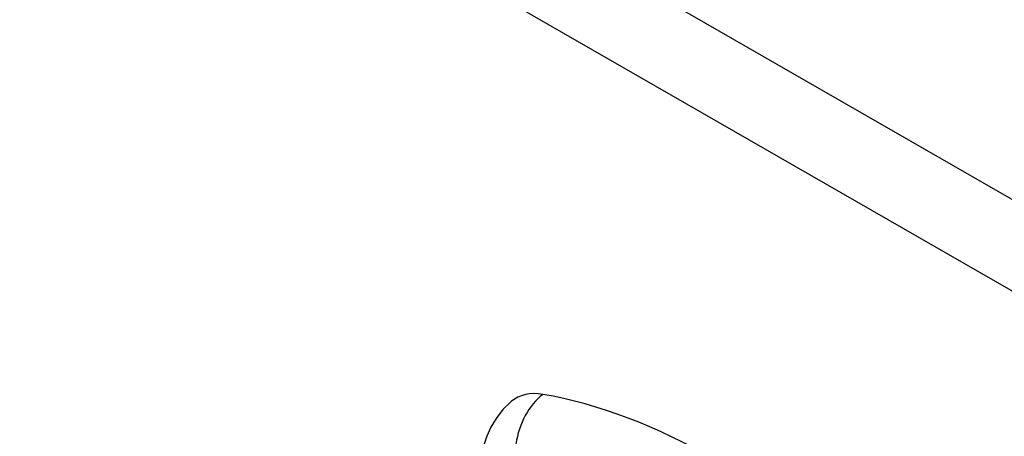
# Model space of a CAD drawing. Header units: inches. Extents: x 19 to 626, y 56 to 294.
# Tile 221 of 256: x 534.182 to 535.913, y 282.742 to 283.475. Entities that reach past the tile are written whole.
import ezdxf

# ---------------------------------------------------------------- set-up
doc = ezdxf.new("R2010")
doc.units = ezdxf.units.IN
doc.header["$MEASUREMENT"] = 0
doc.layers.add('Visible Edges(ANSI)', color=7, linetype='Continuous', lineweight=25)
doc.layers.add('Visible Tangent Edges(ANSI)', color=7, linetype='Continuous', lineweight=25)

msp = doc.modelspace()

# ---------------------------------------------------------------- linework, layer by layer
at = {"layer": 'Visible Edges(ANSI)', "flags": 128}
for points in [[(535.046, 282.8034), (535.0313, 282.7893), (535.0193, 282.7739), (535.01, 282.7581), (535.0032, 282.7423)], [(535.0032, 282.7423), (534.9903, 282.7042), (534.9793, 282.6649), (534.97, 282.6246), (534.9624, 282.5834), (534.9566, 282.5412), (534.9525, 282.4981), (534.95, 282.4543), (534.9492, 282.4097), (534.95, 282.3645), (534.9524, 282.3186), (534.9564, 282.2722), (534.962, 282.2253), (534.9692, 282.178), (534.9778, 282.1304), (534.988, 282.0825), (534.9997, 282.0344)]]:
    msp.add_lwpolyline(points, dxfattribs=at)
at = {"layer": 'Visible Edges(ANSI)'}
for centre, major_axis, start_param, end_param in [((535.1427, 282.6556), (-0.0884, 0.1535), 5.835982, 6.382176), ((535.4045, 281.6389), (-0.6483, 1.1259), 5.16346, 5.835982)]:
    msp.add_ellipse(centre, major_axis=major_axis, ratio=0.578093, start_param=start_param, end_param=end_param, dxfattribs=at)
at = {"layer": 'Visible Tangent Edges(ANSI)'}
for p, q in [((532.5505, 285.1034), (578.9402, 258.3893)), ((578.8702, 258.2681), (532.4805, 284.9821))]:
    msp.add_line(p, q, dxfattribs=at)
msp.add_ellipse((535.1402, 282.7168), major_axis=(-0.02, -0.1164), ratio=0.735728, start_param=3.82822, end_param=4.736579, dxfattribs=at)

doc.saveas('drawing.dxf')
